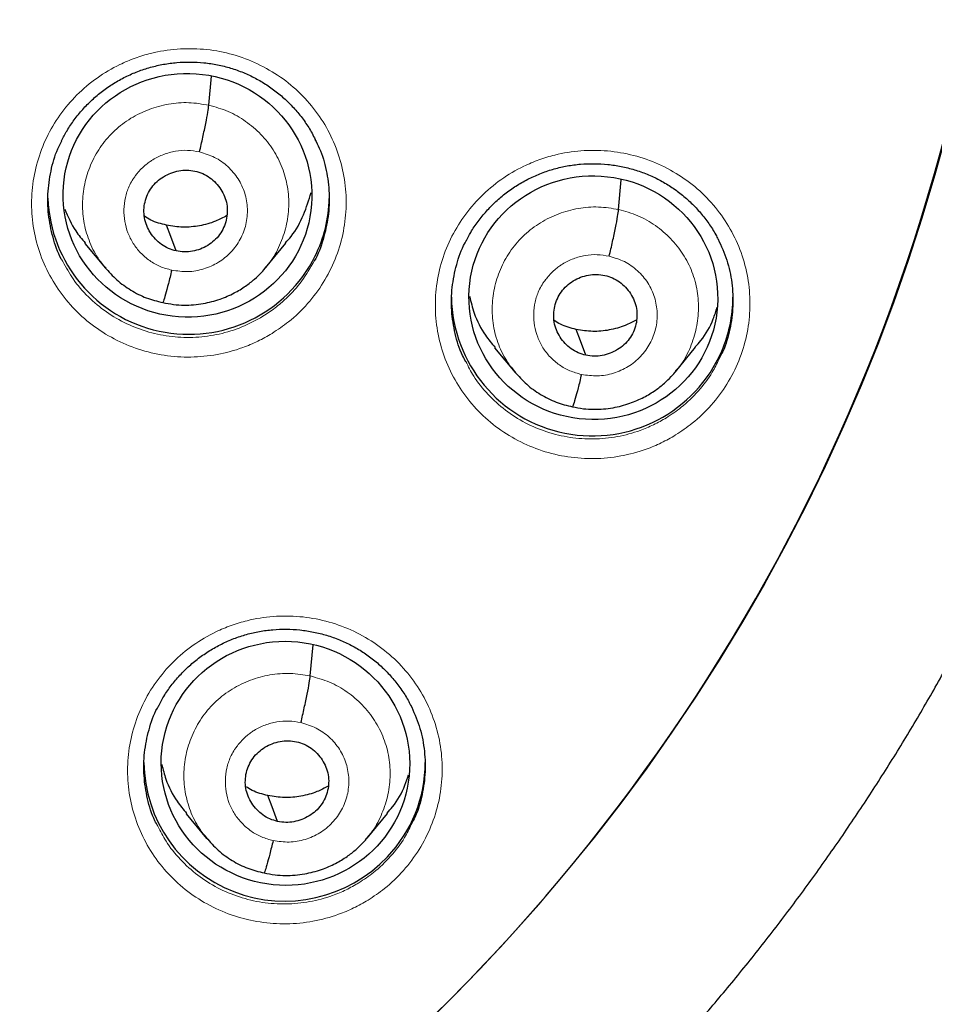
# Model space of a CAD drawing. Header units: millimetres. Extents: x 8 to 2427, y 12 to 2587.
# Tile 114 of 153: x 1106 to 1117, y 1827 to 1839. Entities that reach past the tile are written whole.
import ezdxf

# ---------------------------------------------------------------- set-up
doc = ezdxf.new("R2010")
doc.units = ezdxf.units.MM

msp = doc.modelspace()

# ---------------------------------------------------------------- linework, layer by layer
at = {"color": 7, "linetype": 'Continuous', "lineweight": 30}
for p, q in [((1108.706, 1837.877), (1108.737, 1838.23)), ((1113.656, 1836.618), (1113.688, 1836.978)), ((1107.208, 1836.208), (1107.455, 1835.911)), ((1109.391, 1835.914), (1109.637, 1836.212)), ((1109.395, 1835.927), (1109.387, 1835.918)), ((1112.158, 1834.948), (1112.405, 1834.651)), ((1114.342, 1834.656), (1114.587, 1834.955)), ((1114.345, 1834.669), (1114.338, 1834.66)), ((1109.931, 1830.985), (1109.964, 1831.361)), ((1108.431, 1829.322), (1108.679, 1829.024)), ((1110.617, 1829.027), (1110.863, 1829.326)), ((1110.621, 1829.039), (1110.613, 1829.031))]:
    msp.add_line(p, q, dxfattribs=at)
at = {"color": 7, "linetype": 'Continuous', "lineweight": 30, "flags": 128}
for points in [[(1108.311, 1836.117), (1108.245, 1836.292), (1108.194, 1836.429)], [(1113.262, 1834.858), (1113.196, 1835.032), (1113.144, 1835.169)], [(1109.536, 1829.228), (1109.471, 1829.403), (1109.419, 1829.541)]]:
    msp.add_lwpolyline(points, dxfattribs=at)
at = {"color": 7, "linetype": 'Continuous', "lineweight": 30}
for centre, radius, start, end in [((1095.246, 1843.375), 23.103, 180.848, 359.152), ((1108.464, 1836.815), 1.704, 182.0831, 333.5827), ((1108.516, 1836.785), 1.644, 333.6951, 358.8143), ((1113.34, 1835.588), 1.704, 180.9785, 336.4331), ((1113.395, 1835.56), 1.642, 336.5946, 359.9867), ((1109.622, 1829.969), 1.703, 180.97, 316.7497), ((1109.668, 1829.942), 1.652, 316.3447, 359.9258)]:
    msp.add_arc(centre, radius, start, end, dxfattribs=at)
at = {"color": 252, "linetype": 'Continuous', "lineweight": 0}
for centre, radius, start, end in [((1095.246, 1843.412), 23.128, 185.0273, 354.9311), ((1095.727, 1844.045), 45.011, 269.5887, 349.589)]:
    msp.add_arc(centre, radius, start, end, dxfattribs=at)
at = {"color": 7, "linetype": 'Continuous', "lineweight": 30}
for centre, major_axis, ratio in [((1108.447, 1836.79), (1.499, -0.109), 0.979049), ((1113.351, 1835.553), (1.5, -0.098), 0.9788), ((1109.631, 1829.93), (1.494, -0.152), 0.980973)]:
    msp.add_ellipse(centre, major_axis=major_axis, ratio=ratio, dxfattribs=at)
for points, knots in [([(1092.981, 1818.12), (1093.13, 1818.107), (1093.49, 1818.075), (1094.061, 1818.044), (1094.694, 1818.022), (1095.328, 1818.016), (1095.961, 1818.026), (1096.594, 1818.051), (1097.226, 1818.092), (1097.857, 1818.148), (1098.487, 1818.22), (1099.114, 1818.307), (1099.739, 1818.409), (1100.361, 1818.526), (1100.98, 1818.659), (1101.595, 1818.806), (1102.207, 1818.969), (1102.814, 1819.147), (1103.416, 1819.339), (1104.014, 1819.546), (1104.606, 1819.767), (1105.192, 1820.003), (1105.772, 1820.254), (1106.345, 1820.518), (1106.912, 1820.796), (1107.471, 1821.088), (1108.023, 1821.394), (1108.567, 1821.713), (1109.103, 1822.045), (1109.63, 1822.39), (1110.148, 1822.748), (1110.657, 1823.118), (1111.156, 1823.501), (1111.646, 1823.896), (1112.125, 1824.303), (1112.594, 1824.721), (1113.053, 1825.151), (1113.5, 1825.591), (1113.936, 1826.043), (1114.36, 1826.505), (1114.773, 1826.977), (1115.173, 1827.459), (1115.561, 1827.951), (1115.937, 1828.452), (1116.299, 1828.962), (1116.649, 1829.481), (1116.986, 1830.008), (1117.309, 1830.543), (1117.618, 1831.086), (1117.913, 1831.637), (1118.195, 1832.194), (1118.462, 1832.758), (1118.715, 1833.328), (1118.953, 1833.905), (1119.177, 1834.487), (1119.386, 1835.074), (1119.58, 1835.667), (1119.759, 1836.263), (1119.923, 1836.864), (1120.071, 1837.469), (1120.204, 1838.078), (1120.299, 1838.558), (1120.344, 1838.836), (1120.356, 1838.909)], [0, 0, 0, 0, 0.011837, 0.028492, 0.045147, 0.061803, 0.078458, 0.095113, 0.111769, 0.128424, 0.145079, 0.161734, 0.17839, 0.195044, 0.211699, 0.228354, 0.245008, 0.261663, 0.278317, 0.294971, 0.311624, 0.328277, 0.34493, 0.361583, 0.378235, 0.394887, 0.411539, 0.42819, 0.444841, 0.461491, 0.478141, 0.49479, 0.511439, 0.528088, 0.544736, 0.561384, 0.578031, 0.594677, 0.611324, 0.627969, 0.644614, 0.661259, 0.677903, 0.694546, 0.71119, 0.727832, 0.744474, 0.761116, 0.777757, 0.794397, 0.811038, 0.827677, 0.844317, 0.860955, 0.877594, 0.894232, 0.91087, 0.927507, 0.944144, 0.960781, 0.977417, 0.994053, 1, 1, 1, 1]), ([(1106.927, 1837.448), (1106.948, 1837.489), (1106.993, 1837.577), (1107.078, 1837.703), (1107.179, 1837.828), (1107.294, 1837.944), (1107.419, 1838.049), (1107.553, 1838.142), (1107.696, 1838.222), (1107.846, 1838.288), (1108, 1838.338), (1108.158, 1838.374), (1108.319, 1838.395), (1108.483, 1838.401), (1108.647, 1838.392), (1108.81, 1838.368), (1108.969, 1838.328), (1109.123, 1838.274), (1109.269, 1838.206), (1109.407, 1838.124), (1109.537, 1838.03), (1109.659, 1837.923), (1109.77, 1837.805), (1109.869, 1837.676), (1109.943, 1837.562), (1109.978, 1837.488), (1109.99, 1837.463)], [0, 0, 0, 0, 0.036461, 0.078702, 0.121337, 0.164266, 0.207374, 0.250501, 0.293482, 0.336209, 0.378563, 0.420716, 0.463247, 0.506107, 0.549174, 0.592304, 0.635323, 0.678133, 0.720604, 0.762679, 0.805079, 0.847928, 0.89108, 0.934354, 0.977493, 1, 1, 1, 1]), ([(1108.593, 1837.313), (1108.606, 1837.373), (1108.634, 1837.492), (1108.669, 1837.662), (1108.696, 1837.803), (1108.702, 1837.852), (1108.706, 1837.877)], [0, 0, 0, 0, 0.249729, 0.500005, 0.749951, 1, 1, 1, 1]), ([(1106.94, 1835.992), (1106.934, 1836.002), (1106.88, 1836.092), (1106.818, 1836.283), (1106.76, 1836.558), (1106.756, 1836.84), (1106.8, 1837.118), (1106.861, 1837.324), (1106.919, 1837.428), (1106.931, 1837.449)], [0, 0, 0, 0, 0.022052, 0.207905, 0.393757, 0.579553, 0.765348, 0.951091, 1, 1, 1, 1]), ([(1109.986, 1837.465), (1110.005, 1837.43), (1110.068, 1837.312), (1110.13, 1837.092), (1110.167, 1836.813), (1110.155, 1836.53), (1110.09, 1836.257), (1110.029, 1836.076), (1109.979, 1835.996), (1109.978, 1835.996)], [0, 0, 0, 0, 0.077872, 0.262268, 0.446611, 0.630954, 0.815241, 0.999529, 1, 1, 1, 1]), ([(1108.311, 1836.117), (1108.279, 1836.126), (1108.216, 1836.144), (1108.131, 1836.195), (1108.057, 1836.259), (1107.996, 1836.336), (1107.952, 1836.423), (1107.925, 1836.516), (1107.918, 1836.613), (1107.931, 1836.709), (1107.962, 1836.801), (1108.012, 1836.886), (1108.078, 1836.958), (1108.157, 1837.017), (1108.246, 1837.061), (1108.341, 1837.088), (1108.441, 1837.098), (1108.506, 1837.087), (1108.538, 1837.082)], [0, 0, 0, 0, 0.062617, 0.125101, 0.187763, 0.250498, 0.313063, 0.375351, 0.437609, 0.500002, 0.562395, 0.624651, 0.686938, 0.749502, 0.812238, 0.8749, 0.937383, 1, 1, 1, 1]), ([(1108.538, 1837.082), (1108.57, 1837.073), (1108.633, 1837.055), (1108.719, 1837.004), (1108.793, 1836.94), (1108.853, 1836.863), (1108.898, 1836.776), (1108.925, 1836.683), (1108.931, 1836.586), (1108.918, 1836.49), (1108.887, 1836.398), (1108.838, 1836.313), (1108.772, 1836.241), (1108.693, 1836.182), (1108.604, 1836.138), (1108.508, 1836.111), (1108.409, 1836.101), (1108.344, 1836.112), (1108.311, 1836.117)], [0, 0, 0, 0, 0.062617, 0.125101, 0.187763, 0.250498, 0.313063, 0.375351, 0.437609, 0.500002, 0.562395, 0.624651, 0.686938, 0.749502, 0.812238, 0.8749, 0.937383, 1, 1, 1, 1]), ([(1111.818, 1836.244), (1111.834, 1836.277), (1111.875, 1836.357), (1111.956, 1836.475), (1112.058, 1836.6), (1112.172, 1836.716), (1112.297, 1836.821), (1112.432, 1836.914), (1112.575, 1836.994), (1112.724, 1837.06), (1112.878, 1837.111), (1113.036, 1837.147), (1113.197, 1837.168), (1113.361, 1837.174), (1113.526, 1837.165), (1113.688, 1837.141), (1113.847, 1837.101), (1114.001, 1837.047), (1114.147, 1836.979), (1114.286, 1836.898), (1114.415, 1836.804), (1114.537, 1836.697), (1114.648, 1836.579), (1114.746, 1836.451), (1114.817, 1836.343), (1114.849, 1836.275), (1114.859, 1836.257)], [0, 0, 0, 0, 0.029722, 0.072496, 0.11567, 0.159144, 0.202799, 0.246476, 0.290006, 0.333281, 0.376179, 0.418876, 0.461958, 0.505373, 0.549001, 0.592695, 0.636279, 0.679653, 0.722687, 0.76532, 0.808281, 0.851696, 0.895417, 0.939261, 0.982968, 1, 1, 1, 1]), ([(1109.632, 1836.216), (1109.654, 1836.241), (1109.746, 1836.341), (1109.857, 1836.546), (1109.913, 1836.732), (1109.941, 1836.823)], [0, 0, 0, 0, 0.14656, 0.586198, 1, 1, 1, 1]), ([(1106.964, 1836.622), (1107.003, 1836.532), (1107.067, 1836.383), (1107.172, 1836.26), (1107.213, 1836.212)], [0, 0, 0, 0, 0.61108, 1, 1, 1, 1]), ([(1113.543, 1836.054), (1113.557, 1836.113), (1113.584, 1836.232), (1113.62, 1836.402), (1113.647, 1836.544), (1113.653, 1836.593), (1113.656, 1836.618)], [0, 0, 0, 0, 0.249584, 0.499943, 0.749994, 1, 1, 1, 1]), ([(1108.194, 1836.429), (1108.129, 1836.445), (1108.034, 1836.469), (1107.952, 1836.52), (1107.927, 1836.536)], [0, 0, 0, 0, 0.690992, 1, 1, 1, 1]), ([(1108.922, 1836.544), (1108.878, 1836.52), (1108.774, 1836.464), (1108.594, 1836.417), (1108.392, 1836.396), (1108.26, 1836.418), (1108.194, 1836.429)], [0, 0, 0, 0, 0.202172, 0.468433, 0.733933, 1, 1, 1, 1]), ([(1111.81, 1834.783), (1111.797, 1834.806), (1111.738, 1834.911), (1111.676, 1835.119), (1111.632, 1835.396), (1111.638, 1835.678), (1111.695, 1835.953), (1111.758, 1836.145), (1111.813, 1836.236), (1111.819, 1836.246)], [0, 0, 0, 0, 0.052886, 0.237634, 0.422331, 0.607028, 0.791729, 0.976431, 1, 1, 1, 1]), ([(1114.859, 1836.261), (1114.897, 1836.177), (1114.973, 1836.007), (1115.031, 1835.733), (1115.044, 1835.452), (1115.006, 1835.173), (1114.946, 1834.956), (1114.885, 1834.842), (1114.868, 1834.811)], [0, 0, 0, 0, 0.18316, 0.369866, 0.556537, 0.743208, 0.929903, 1, 1, 1, 1]), ([(1107.45, 1835.919), (1107.497, 1835.867), (1107.59, 1835.763), (1107.761, 1835.64), (1107.947, 1835.544), (1108.082, 1835.511), (1108.149, 1835.495)], [0, 0, 0, 0, 0.251186, 0.501606, 0.751015, 1, 1, 1, 1]), ([(1108.149, 1835.495), (1108.193, 1835.487), (1108.277, 1835.469), (1108.441, 1835.46), (1108.631, 1835.475), (1108.835, 1835.529), (1109.006, 1835.603), (1109.145, 1835.687), (1109.254, 1835.772), (1109.337, 1835.851), (1109.381, 1835.903), (1109.4, 1835.925)], [0, 0, 0, 0, 0.0952565, 0.1858246, 0.3535873, 0.5042221, 0.6376753, 0.7538857, 0.8529229, 0.9349, 1, 1, 1, 1]), ([(1108.257, 1835.886), (1108.25, 1835.857), (1108.236, 1835.8), (1108.21, 1835.695), (1108.181, 1835.587), (1108.159, 1835.516), (1108.152, 1835.501), (1108.15, 1835.497)], [0, 0, 0, 0, 0.1465394, 0.292515, 0.5844783, 0.8764825, 1, 1, 1, 1]), ([(1113.262, 1834.858), (1113.23, 1834.866), (1113.166, 1834.884), (1113.081, 1834.935), (1113.007, 1834.999), (1112.947, 1835.076), (1112.902, 1835.163), (1112.875, 1835.256), (1112.869, 1835.353), (1112.882, 1835.449), (1112.913, 1835.541), (1112.962, 1835.626), (1113.028, 1835.699), (1113.107, 1835.758), (1113.196, 1835.802), (1113.292, 1835.829), (1113.391, 1835.839), (1113.456, 1835.828), (1113.489, 1835.823)], [0, 0, 0, 0, 0.062618, 0.125103, 0.187766, 0.250502, 0.313065, 0.375353, 0.43761, 0.500003, 0.562395, 0.62465, 0.686936, 0.749499, 0.812235, 0.874898, 0.937383, 1, 1, 1, 1]), ([(1113.489, 1835.823), (1113.521, 1835.814), (1113.584, 1835.796), (1113.697, 1835.729), (1113.811, 1835.609), (1113.885, 1835.426), (1113.878, 1835.229), (1113.797, 1835.049), (1113.648, 1834.915), (1113.491, 1834.855), (1113.359, 1834.842), (1113.294, 1834.852), (1113.262, 1834.858)], [0, 0, 0, 0, 0.062837, 0.125541, 0.250834, 0.375529, 0.500003, 0.624475, 0.749167, 0.87446, 0.937164, 1, 1, 1, 1]), ([(1111.856, 1835.57), (1111.872, 1835.502), (1111.912, 1835.336), (1112.018, 1835.125), (1112.123, 1835), (1112.164, 1834.952)], [0, 0, 0, 0, 0.301346, 0.732614, 1, 1, 1, 1]), ([(1114.582, 1834.959), (1114.605, 1834.984), (1114.696, 1835.083), (1114.788, 1835.248), (1114.833, 1835.391), (1114.848, 1835.439)], [0, 0, 0, 0, 0.1814443, 0.7273493, 1, 1, 1, 1]), ([(1113.144, 1835.169), (1113.079, 1835.186), (1112.984, 1835.21), (1112.903, 1835.261), (1112.877, 1835.276)], [0, 0, 0, 0, 0.690896, 1, 1, 1, 1]), ([(1113.867, 1835.282), (1113.824, 1835.259), (1113.722, 1835.205), (1113.544, 1835.158), (1113.343, 1835.137), (1113.211, 1835.159), (1113.144, 1835.169)], [0, 0, 0, 0, 0.195649, 0.464088, 0.731761, 1, 1, 1, 1]), ([(1112.4, 1834.659), (1112.447, 1834.607), (1112.54, 1834.503), (1112.711, 1834.38), (1112.898, 1834.285), (1113.032, 1834.252), (1113.1, 1834.235)], [0, 0, 0, 0, 0.251202, 0.501625, 0.751027, 1, 1, 1, 1]), ([(1113.1, 1834.236), (1113.143, 1834.227), (1113.228, 1834.21), (1113.392, 1834.201), (1113.582, 1834.217), (1113.786, 1834.271), (1113.957, 1834.345), (1114.096, 1834.429), (1114.204, 1834.514), (1114.288, 1834.593), (1114.332, 1834.644), (1114.351, 1834.667)], [0, 0, 0, 0, 0.09523, 0.185778, 0.353514, 0.504137, 0.637589, 0.753809, 0.852865, 0.934867, 1, 1, 1, 1]), ([(1113.207, 1834.626), (1113.2, 1834.598), (1113.187, 1834.54), (1113.16, 1834.436), (1113.131, 1834.327), (1113.109, 1834.257), (1113.102, 1834.242), (1113.1, 1834.237)], [0, 0, 0, 0, 0.146656, 0.292659, 0.584499, 0.876362, 1, 1, 1, 1]), ([(1108.1, 1830.624), (1108.116, 1830.657), (1108.157, 1830.737), (1108.238, 1830.855), (1108.34, 1830.98), (1108.454, 1831.096), (1108.579, 1831.2), (1108.714, 1831.293), (1108.857, 1831.373), (1109.006, 1831.438), (1109.16, 1831.489), (1109.318, 1831.525), (1109.479, 1831.546), (1109.643, 1831.552), (1109.807, 1831.543), (1109.97, 1831.518), (1110.129, 1831.479), (1110.283, 1831.425), (1110.429, 1831.357), (1110.567, 1831.276), (1110.697, 1831.182), (1110.818, 1831.075), (1110.93, 1830.957), (1111.028, 1830.829), (1111.099, 1830.721), (1111.132, 1830.653), (1111.141, 1830.634)], [0, 0, 0, 0, 0.029849, 0.072615, 0.115781, 0.159245, 0.202886, 0.246546, 0.290055, 0.333304, 0.376174, 0.418839, 0.461888, 0.50527, 0.548866, 0.592529, 0.636083, 0.679428, 0.722435, 0.765042, 0.807977, 0.851369, 0.89507, 0.938898, 0.982597, 1, 1, 1, 1]), ([(1087.726, 1797.949), (1087.976, 1797.909), (1088.51, 1797.824), (1089.33, 1797.713), (1090.184, 1797.611), (1091.04, 1797.525), (1091.897, 1797.454), (1092.756, 1797.399), (1093.615, 1797.359), (1094.475, 1797.335), (1095.335, 1797.326), (1096.195, 1797.332), (1097.055, 1797.354), (1097.915, 1797.391), (1098.774, 1797.444), (1099.631, 1797.513), (1100.487, 1797.596), (1101.342, 1797.695), (1102.194, 1797.81), (1103.044, 1797.939), (1103.892, 1798.084), (1104.736, 1798.244), (1105.578, 1798.42), (1106.416, 1798.61), (1107.251, 1798.816), (1108.081, 1799.036), (1108.907, 1799.271), (1109.729, 1799.521), (1110.546, 1799.786), (1111.358, 1800.066), (1112.164, 1800.36), (1112.965, 1800.668), (1113.76, 1800.991), (1114.549, 1801.328), (1115.332, 1801.679), (1116.107, 1802.044), (1116.876, 1802.423), (1117.638, 1802.816), (1118.392, 1803.223), (1119.138, 1803.643), (1119.877, 1804.076), (1120.607, 1804.522), (1121.329, 1804.982), (1122.042, 1805.454), (1122.746, 1805.939), (1123.442, 1806.437), (1124.127, 1806.947), (1124.803, 1807.47), (1125.469, 1808.004), (1126.126, 1808.55), (1126.771, 1809.108), (1127.407, 1809.678), (1128.031, 1810.259), (1128.645, 1810.851), (1129.247, 1811.454), (1129.839, 1812.067), (1130.418, 1812.691), (1130.986, 1813.326), (1131.542, 1813.97), (1132.086, 1814.625), (1132.617, 1815.289), (1133.137, 1815.962), (1133.643, 1816.645), (1134.137, 1817.337), (1134.617, 1818.038), (1135.085, 1818.747), (1135.539, 1819.464), (1135.98, 1820.189), (1136.407, 1820.922), (1136.82, 1821.663), (1137.22, 1822.411), (1137.605, 1823.166), (1137.977, 1823.928), (1138.334, 1824.696), (1138.677, 1825.471), (1139.005, 1826.252), (1139.318, 1827.038), (1139.617, 1827.83), (1139.901, 1828.628), (1140.171, 1829.43), (1140.424, 1830.237), (1140.606, 1830.844), (1140.698, 1831.183), (1140.716, 1831.25)], [0, 0, 0, 0, 0.011054, 0.023535, 0.036015, 0.048496, 0.060976, 0.073457, 0.085937, 0.098418, 0.110898, 0.123379, 0.135859, 0.14834, 0.160821, 0.173301, 0.185782, 0.198262, 0.210743, 0.223223, 0.235704, 0.248184, 0.260665, 0.273145, 0.285626, 0.298106, 0.310586, 0.323067, 0.335547, 0.348027, 0.360508, 0.372988, 0.385468, 0.397948, 0.410428, 0.422908, 0.435388, 0.447868, 0.460348, 0.472828, 0.485308, 0.497787, 0.510267, 0.522747, 0.535226, 0.547706, 0.560185, 0.572665, 0.585144, 0.597623, 0.610103, 0.622582, 0.635061, 0.64754, 0.660019, 0.672498, 0.684976, 0.697455, 0.709934, 0.722413, 0.734891, 0.74737, 0.759848, 0.772326, 0.784805, 0.797283, 0.809761, 0.822239, 0.834717, 0.847195, 0.859673, 0.872151, 0.884629, 0.897106, 0.909584, 0.922062, 0.934539, 0.947017, 0.959494, 0.971972, 0.984449, 0.996926, 1, 1, 1, 1]), ([(1109.818, 1830.422), (1109.832, 1830.481), (1109.859, 1830.6), (1109.895, 1830.77), (1109.921, 1830.911), (1109.928, 1830.96), (1109.931, 1830.985)], [0, 0, 0, 0, 0.250067, 0.500161, 0.749825, 1, 1, 1, 1]), ([(1108.091, 1829.17), (1108.078, 1829.192), (1108.02, 1829.296), (1107.959, 1829.502), (1107.915, 1829.779), (1107.92, 1830.061), (1107.978, 1830.335), (1108.04, 1830.527), (1108.095, 1830.617), (1108.101, 1830.627)], [0, 0, 0, 0, 0.050946, 0.236413, 0.421638, 0.606863, 0.792047, 0.977231, 1, 1, 1, 1]), ([(1111.142, 1830.638), (1111.18, 1830.554), (1111.256, 1830.385), (1111.313, 1830.111), (1111.326, 1829.83), (1111.288, 1829.552), (1111.228, 1829.336), (1111.167, 1829.223), (1111.151, 1829.192)], [0, 0, 0, 0, 0.183364, 0.370237, 0.557032, 0.743826, 0.930583, 1, 1, 1, 1]), ([(1109.536, 1829.228), (1109.505, 1829.237), (1109.441, 1829.254), (1109.356, 1829.305), (1109.282, 1829.37), (1109.222, 1829.447), (1109.177, 1829.533), (1109.15, 1829.626), (1109.143, 1829.723), (1109.156, 1829.819), (1109.188, 1829.911), (1109.237, 1829.995), (1109.303, 1830.068), (1109.382, 1830.127), (1109.471, 1830.17), (1109.566, 1830.197), (1109.666, 1830.207), (1109.731, 1830.196), (1109.764, 1830.191)], [0, 0, 0, 0, 0.062618, 0.1251014, 0.187763, 0.2504981, 0.3130633, 0.3753534, 0.4376132, 0.5000076, 0.5623996, 0.624654, 0.6869396, 0.7495032, 0.8122385, 0.8749008, 0.9373839, 1, 1, 1, 1]), ([(1109.764, 1830.191), (1109.795, 1830.182), (1109.859, 1830.164), (1109.944, 1830.114), (1110.018, 1830.049), (1110.078, 1829.972), (1110.123, 1829.886), (1110.15, 1829.793), (1110.156, 1829.696), (1110.144, 1829.6), (1110.112, 1829.508), (1110.063, 1829.424), (1109.997, 1829.351), (1109.918, 1829.292), (1109.829, 1829.248), (1109.733, 1829.222), (1109.634, 1829.212), (1109.569, 1829.222), (1109.536, 1829.228)], [0, 0, 0, 0, 0.062618, 0.125101, 0.187763, 0.250498, 0.313063, 0.375353, 0.437613, 0.500007, 0.562399, 0.624654, 0.68694, 0.749503, 0.812238, 0.874901, 0.937384, 1, 1, 1, 1]), ([(1108.138, 1829.915), (1108.152, 1829.856), (1108.19, 1829.7), (1108.293, 1829.498), (1108.397, 1829.373), (1108.437, 1829.326)], [0, 0, 0, 0, 0.273627, 0.723899, 1, 1, 1, 1]), ([(1110.858, 1829.33), (1110.881, 1829.354), (1110.971, 1829.453), (1111.061, 1829.612), (1111.105, 1829.75), (1111.118, 1829.793)], [0, 0, 0, 0, 0.184195, 0.747992, 1, 1, 1, 1]), ([(1109.419, 1829.541), (1109.354, 1829.557), (1109.259, 1829.581), (1109.177, 1829.632), (1109.152, 1829.648)], [0, 0, 0, 0, 0.690688, 1, 1, 1, 1]), ([(1110.148, 1829.655), (1110.103, 1829.631), (1109.999, 1829.576), (1109.819, 1829.529), (1109.618, 1829.508), (1109.485, 1829.53), (1109.419, 1829.541)], [0, 0, 0, 0, 0.202371, 0.468567, 0.734, 1, 1, 1, 1]), ([(1108.674, 1829.032), (1108.721, 1828.979), (1108.814, 1828.875), (1108.985, 1828.752), (1109.172, 1828.656), (1109.307, 1828.623), (1109.374, 1828.607)], [0, 0, 0, 0, 0.251124, 0.501521, 0.750947, 1, 1, 1, 1]), ([(1109.375, 1828.607), (1109.418, 1828.599), (1109.502, 1828.582), (1109.666, 1828.572), (1109.857, 1828.588), (1110.061, 1828.641), (1110.232, 1828.715), (1110.371, 1828.799), (1110.48, 1828.884), (1110.563, 1828.963), (1110.607, 1829.015), (1110.627, 1829.038)], [0, 0, 0, 0, 0.095188, 0.185701, 0.353385, 0.50398, 0.637425, 0.753658, 0.852745, 0.934799, 1, 1, 1, 1]), ([(1109.482, 1828.997), (1109.475, 1828.968), (1109.461, 1828.911), (1109.435, 1828.807), (1109.406, 1828.699), (1109.384, 1828.628), (1109.377, 1828.613), (1109.375, 1828.609)], [0, 0, 0, 0, 0.1462418, 0.2921206, 0.5842744, 0.8765572, 1, 1, 1, 1])]:
    msp.add_open_spline(points, degree=3, knots=knots, dxfattribs=at)
at = {"color": 252, "linetype": 'Continuous', "lineweight": 0}
for points, knots in [([(1109.469, 1835.122), (1109.537, 1835.167), (1109.694, 1835.271), (1109.905, 1835.477), (1110.096, 1835.731), (1110.238, 1836.014), (1110.332, 1836.316), (1110.372, 1836.629), (1110.358, 1836.944), (1110.29, 1837.252), (1110.171, 1837.544), (1110.003, 1837.812), (1109.791, 1838.049), (1109.542, 1838.247), (1109.262, 1838.401), (1108.959, 1838.507), (1108.643, 1838.562), (1108.321, 1838.563), (1108.043, 1838.518), (1107.813, 1838.449), (1107.591, 1838.356), (1107.35, 1838.213), (1107.105, 1838.007), (1106.899, 1837.764), (1106.738, 1837.491), (1106.626, 1837.195), (1106.565, 1836.886), (1106.559, 1836.57), (1106.606, 1836.259), (1106.707, 1835.96), (1106.857, 1835.682), (1107.053, 1835.433), (1107.289, 1835.219), (1107.558, 1835.048), (1107.853, 1834.923), (1108.166, 1834.849), (1108.487, 1834.827), (1108.807, 1834.859), (1109.078, 1834.932), (1109.298, 1835.024), (1109.412, 1835.089), (1109.469, 1835.122)], [0, 0, 0, 0, 0.0206, 0.047441, 0.074283, 0.10112, 0.127957, 0.154792, 0.181627, 0.208465, 0.235303, 0.262148, 0.288992, 0.315843, 0.342694, 0.369549, 0.396403, 0.423258, 0.450113, 0.466893, 0.483672, 0.510511, 0.537349, 0.564188, 0.591027, 0.617862, 0.644698, 0.671534, 0.698369, 0.725209, 0.752049, 0.778896, 0.805742, 0.832594, 0.859447, 0.886302, 0.913158, 0.940012, 0.966865, 0.983433, 1, 1, 1, 1]), ([(1107.464, 1835.908), (1107.43, 1835.948), (1107.344, 1836.05), (1107.251, 1836.244), (1107.186, 1836.476), (1107.172, 1836.717), (1107.204, 1836.956), (1107.282, 1837.185), (1107.402, 1837.395), (1107.564, 1837.578), (1107.759, 1837.726), (1107.98, 1837.833), (1108.217, 1837.897), (1108.464, 1837.918), (1108.625, 1837.891), (1108.706, 1837.877)], [0, 0, 0, 0, 0.0519807, 0.1309989, 0.2099496, 0.2888591, 0.3678733, 0.446887, 0.5257955, 0.6047459, 0.6837641, 0.7627919, 0.8418486, 0.920872, 1, 1, 1, 1]), ([(1108.706, 1837.877), (1108.784, 1837.855), (1108.942, 1837.812), (1109.154, 1837.688), (1109.339, 1837.531), (1109.49, 1837.341), (1109.599, 1837.125), (1109.663, 1836.893), (1109.678, 1836.652), (1109.646, 1836.413), (1109.566, 1836.185), (1109.48, 1836.02), (1109.41, 1835.944), (1109.395, 1835.927)], [0, 0, 0, 0, 0.097389, 0.194649, 0.291951, 0.389216, 0.48647, 0.583641, 0.680762, 0.778011, 0.875259, 0.972378, 1, 1, 1, 1]), ([(1108.257, 1835.886), (1108.209, 1835.899), (1108.115, 1835.924), (1107.988, 1835.998), (1107.878, 1836.092), (1107.788, 1836.206), (1107.723, 1836.335), (1107.686, 1836.474), (1107.675, 1836.618), (1107.692, 1836.762), (1107.731, 1836.88), (1107.77, 1836.953), (1107.792, 1836.988), (1107.804, 1837.005), (1107.813, 1837.017), (1107.819, 1837.026), (1107.827, 1837.037), (1107.85, 1837.066), (1107.89, 1837.111), (1107.942, 1837.158), (1107.99, 1837.194), (1108.058, 1837.238), (1108.158, 1837.287), (1108.3, 1837.326), (1108.448, 1837.339), (1108.544, 1837.322), (1108.593, 1837.313)], [0, 0, 0, 0, 0.062595, 0.124977, 0.187336, 0.24963, 0.311864, 0.374269, 0.436884, 0.499537, 0.562182, 0.597225, 0.606402, 0.615575, 0.624744, 0.62538, 0.629907, 0.642056, 0.673378, 0.707882, 0.732578, 0.749884, 0.812382, 0.874899, 0.937372, 1, 1, 1, 1]), ([(1108.593, 1837.313), (1108.655, 1837.294), (1108.78, 1837.257), (1108.94, 1837.142), (1109.065, 1836.994), (1109.147, 1836.819), (1109.18, 1836.628), (1109.161, 1836.436), (1109.092, 1836.255), (1108.977, 1836.097), (1108.825, 1835.973), (1108.646, 1835.893), (1108.451, 1835.858), (1108.321, 1835.876), (1108.257, 1835.886)], [0, 0, 0, 0, 0.083334, 0.166665, 0.249998, 0.333328, 0.416663, 0.5, 0.583334, 0.666673, 0.750003, 0.833335, 0.916666, 1, 1, 1, 1]), ([(1114.344, 1833.895), (1114.413, 1833.941), (1114.57, 1834.045), (1114.782, 1834.251), (1114.973, 1834.506), (1115.116, 1834.789), (1115.21, 1835.09), (1115.25, 1835.403), (1115.237, 1835.718), (1115.169, 1836.025), (1115.05, 1836.317), (1114.882, 1836.585), (1114.671, 1836.822), (1114.422, 1837.019), (1114.143, 1837.174), (1113.84, 1837.279), (1113.523, 1837.334), (1113.201, 1837.335), (1112.923, 1837.291), (1112.693, 1837.221), (1112.471, 1837.128), (1112.23, 1836.985), (1111.985, 1836.779), (1111.779, 1836.536), (1111.617, 1836.263), (1111.504, 1835.967), (1111.443, 1835.658), (1111.437, 1835.343), (1111.484, 1835.032), (1111.584, 1834.733), (1111.734, 1834.455), (1111.93, 1834.206), (1112.165, 1833.992), (1112.435, 1833.822), (1112.729, 1833.697), (1113.042, 1833.623), (1113.363, 1833.601), (1113.683, 1833.633), (1113.954, 1833.706), (1114.174, 1833.797), (1114.288, 1833.862), (1114.344, 1833.895)], [0, 0, 0, 0, 0.020761, 0.047602, 0.074443, 0.101274, 0.128105, 0.154932, 0.181759, 0.20859, 0.235421, 0.262263, 0.289105, 0.315958, 0.342812, 0.369674, 0.396536, 0.423399, 0.450262, 0.467053, 0.483845, 0.510679, 0.537514, 0.564349, 0.591183, 0.618012, 0.644841, 0.671669, 0.698496, 0.72533, 0.752164, 0.77901, 0.805855, 0.832712, 0.859569, 0.886432, 0.913295, 0.940157, 0.967018, 0.983509, 1, 1, 1, 1]), ([(1112.415, 1834.648), (1112.381, 1834.688), (1112.294, 1834.79), (1112.201, 1834.983), (1112.136, 1835.215), (1112.122, 1835.456), (1112.155, 1835.695), (1112.232, 1835.924), (1112.353, 1836.134), (1112.515, 1836.317), (1112.709, 1836.465), (1112.93, 1836.573), (1113.168, 1836.637), (1113.414, 1836.658), (1113.575, 1836.631), (1113.656, 1836.618)], [0, 0, 0, 0, 0.051786, 0.13082, 0.209787, 0.288713, 0.367744, 0.446774, 0.525698, 0.604665, 0.683699, 0.762743, 0.841816, 0.920856, 1, 1, 1, 1]), ([(1113.656, 1836.618), (1113.735, 1836.596), (1113.892, 1836.553), (1114.105, 1836.43), (1114.29, 1836.273), (1114.441, 1836.083), (1114.55, 1835.867), (1114.614, 1835.635), (1114.628, 1835.394), (1114.596, 1835.155), (1114.517, 1834.928), (1114.431, 1834.762), (1114.361, 1834.685), (1114.345, 1834.669)], [0, 0, 0, 0, 0.0973834, 0.1946382, 0.291934, 0.3891943, 0.486443, 0.5836084, 0.6807232, 0.777967, 0.87521, 0.9723234, 1, 1, 1, 1]), ([(1113.207, 1834.626), (1113.16, 1834.639), (1113.066, 1834.665), (1112.939, 1834.738), (1112.828, 1834.832), (1112.738, 1834.946), (1112.674, 1835.075), (1112.636, 1835.214), (1112.626, 1835.358), (1112.643, 1835.502), (1112.681, 1835.62), (1112.72, 1835.693), (1112.742, 1835.727), (1112.754, 1835.745), (1112.763, 1835.757), (1112.77, 1835.766), (1112.778, 1835.776), (1112.801, 1835.806), (1112.841, 1835.851), (1112.893, 1835.898), (1112.941, 1835.934), (1113.009, 1835.978), (1113.109, 1836.028), (1113.251, 1836.066), (1113.399, 1836.079), (1113.495, 1836.062), (1113.543, 1836.054)], [0, 0, 0, 0, 0.062594, 0.124976, 0.187336, 0.249629, 0.311863, 0.374268, 0.436884, 0.499536, 0.562181, 0.597225, 0.606401, 0.615575, 0.624744, 0.62538, 0.629906, 0.642055, 0.673378, 0.70789, 0.732588, 0.749884, 0.812382, 0.874899, 0.937373, 1, 1, 1, 1]), ([(1113.543, 1836.054), (1113.606, 1836.035), (1113.73, 1835.998), (1113.89, 1835.884), (1114.016, 1835.736), (1114.098, 1835.56), (1114.13, 1835.37), (1114.112, 1835.177), (1114.042, 1834.996), (1113.928, 1834.838), (1113.776, 1834.714), (1113.596, 1834.634), (1113.401, 1834.599), (1113.272, 1834.617), (1113.207, 1834.626)], [0, 0, 0, 0, 0.083334, 0.166666, 0.249998, 0.333328, 0.416663, 0.5, 0.583334, 0.666673, 0.750003, 0.833335, 0.916665, 1, 1, 1, 1]), ([(1109.359, 1835.329), (1109.275, 1835.283), (1109.108, 1835.191), (1108.832, 1835.107), (1108.548, 1835.068), (1108.26, 1835.076), (1107.978, 1835.131), (1107.71, 1835.232), (1107.463, 1835.376), (1107.244, 1835.558), (1107.065, 1835.765), (1106.98, 1835.92), (1106.94, 1835.992)], [0, 0, 0, 0, 0.10118, 0.20236, 0.303539, 0.404718, 0.50592, 0.607121, 0.708343, 0.809564, 0.910786, 1, 1, 1, 1]), ([(1109.978, 1835.996), (1109.931, 1835.915), (1109.837, 1835.751), (1109.669, 1835.566), (1109.508, 1835.427), (1109.409, 1835.361), (1109.359, 1835.329)], [0, 0, 0, 0, 0.3073217, 0.6154319, 0.8077159, 1, 1, 1, 1]), ([(1114.233, 1834.103), (1114.182, 1834.074), (1114.081, 1834.015), (1113.884, 1833.934), (1113.642, 1833.868), (1113.355, 1833.839), (1113.068, 1833.859), (1112.788, 1833.925), (1112.525, 1834.036), (1112.283, 1834.189), (1112.074, 1834.38), (1111.912, 1834.579), (1111.84, 1834.723), (1111.81, 1834.783)], [0, 0, 0, 0, 0.061764, 0.123528, 0.224134, 0.324741, 0.425345, 0.52595, 0.62657, 0.72719, 0.827728, 0.928266, 1, 1, 1, 1]), ([(1114.868, 1834.811), (1114.843, 1834.757), (1114.778, 1834.619), (1114.623, 1834.422), (1114.435, 1834.237), (1114.294, 1834.143), (1114.233, 1834.103)], [0, 0, 0, 0, 0.183735, 0.478044, 0.772353, 1, 1, 1, 1]), ([(1110.629, 1828.277), (1110.696, 1828.322), (1110.852, 1828.426), (1111.063, 1828.631), (1111.254, 1828.885), (1111.397, 1829.167), (1111.492, 1829.468), (1111.532, 1829.78), (1111.519, 1830.094), (1111.451, 1830.401), (1111.332, 1830.693), (1111.164, 1830.96), (1110.953, 1831.197), (1110.703, 1831.395), (1110.424, 1831.549), (1110.121, 1831.655), (1109.804, 1831.71), (1109.483, 1831.711), (1109.204, 1831.667), (1108.974, 1831.598), (1108.753, 1831.505), (1108.511, 1831.363), (1108.266, 1831.158), (1108.061, 1830.915), (1107.898, 1830.643), (1107.786, 1830.348), (1107.725, 1830.039), (1107.719, 1829.725), (1107.765, 1829.414), (1107.866, 1829.116), (1108.015, 1828.838), (1108.211, 1828.589), (1108.447, 1828.375), (1108.716, 1828.205), (1109.011, 1828.079), (1109.324, 1828.006), (1109.644, 1827.983), (1109.965, 1828.015), (1110.236, 1828.088), (1110.457, 1828.179), (1110.571, 1828.245), (1110.629, 1828.277)], [0, 0, 0, 0, 0.020473, 0.047304, 0.074134, 0.100961, 0.127788, 0.15462, 0.181452, 0.208294, 0.235136, 0.26199, 0.288844, 0.315706, 0.342568, 0.369431, 0.396293, 0.423149, 0.450005, 0.466782, 0.483558, 0.510386, 0.537214, 0.564042, 0.590871, 0.617698, 0.644526, 0.67136, 0.698195, 0.725041, 0.751887, 0.778744, 0.805601, 0.832464, 0.859327, 0.886189, 0.91305, 0.939902, 0.966755, 0.983378, 1, 1, 1, 1]), ([(1108.688, 1829.02), (1108.655, 1829.06), (1108.569, 1829.162), (1108.476, 1829.355), (1108.411, 1829.586), (1108.397, 1829.826), (1108.429, 1830.065), (1108.507, 1830.293), (1108.628, 1830.503), (1108.789, 1830.686), (1108.984, 1830.833), (1109.205, 1830.941), (1109.442, 1831.004), (1109.689, 1831.025), (1109.85, 1830.998), (1109.931, 1830.985)], [0, 0, 0, 0, 0.051363, 0.130433, 0.209435, 0.288397, 0.367463, 0.446528, 0.525487, 0.604488, 0.683558, 0.762637, 0.841745, 0.920821, 1, 1, 1, 1]), ([(1109.931, 1830.985), (1110.009, 1830.963), (1110.167, 1830.919), (1110.379, 1830.797), (1110.565, 1830.64), (1110.715, 1830.45), (1110.825, 1830.234), (1110.889, 1830.002), (1110.903, 1829.762), (1110.871, 1829.523), (1110.791, 1829.297), (1110.706, 1829.132), (1110.636, 1829.056), (1110.621, 1829.039)], [0, 0, 0, 0, 0.0974485, 0.1947668, 0.2921264, 0.3894511, 0.486764, 0.5839942, 0.6811744, 0.778483, 0.8757897, 0.9729664, 1, 1, 1, 1]), ([(1109.482, 1828.997), (1109.435, 1829.01), (1109.34, 1829.036), (1109.213, 1829.109), (1109.103, 1829.203), (1109.013, 1829.317), (1108.948, 1829.445), (1108.911, 1829.584), (1108.901, 1829.728), (1108.917, 1829.872), (1108.956, 1829.989), (1108.995, 1830.062), (1109.017, 1830.097), (1109.029, 1830.114), (1109.038, 1830.127), (1109.051, 1830.143), (1109.074, 1830.173), (1109.114, 1830.218), (1109.162, 1830.262), (1109.209, 1830.299), (1109.28, 1830.345), (1109.384, 1830.396), (1109.526, 1830.434), (1109.673, 1830.447), (1109.77, 1830.43), (1109.818, 1830.422)], [0, 0, 0, 0, 0.062594, 0.124976, 0.187334, 0.249627, 0.311862, 0.374267, 0.436882, 0.499532, 0.562176, 0.59722, 0.606397, 0.615571, 0.624741, 0.626605, 0.642407, 0.673529, 0.703965, 0.727683, 0.749884, 0.812384, 0.874901, 0.937373, 1, 1, 1, 1]), ([(1109.818, 1830.422), (1109.88, 1830.403), (1110.005, 1830.365), (1110.165, 1830.251), (1110.291, 1830.104), (1110.372, 1829.928), (1110.405, 1829.738), (1110.386, 1829.546), (1110.317, 1829.365), (1110.203, 1829.208), (1110.05, 1829.084), (1109.871, 1829.004), (1109.676, 1828.969), (1109.546, 1828.988), (1109.482, 1828.997)], [0, 0, 0, 0, 0.083334, 0.166666, 0.249998, 0.333329, 0.416665, 0.5, 0.583334, 0.666669, 0.750004, 0.833338, 0.916665, 1, 1, 1, 1]), ([(1110.518, 1828.487), (1110.467, 1828.457), (1110.365, 1828.399), (1110.167, 1828.317), (1109.924, 1828.252), (1109.638, 1828.224), (1109.351, 1828.243), (1109.071, 1828.309), (1108.808, 1828.421), (1108.567, 1828.573), (1108.357, 1828.764), (1108.194, 1828.964), (1108.121, 1829.109), (1108.091, 1829.17)], [0, 0, 0, 0, 0.062122, 0.124244, 0.224593, 0.324943, 0.42529, 0.525637, 0.625998, 0.726359, 0.826764, 0.927168, 1, 1, 1, 1]), ([(1111.151, 1829.192), (1111.126, 1829.138), (1111.06, 1829), (1110.906, 1828.804), (1110.718, 1828.62), (1110.579, 1828.527), (1110.518, 1828.487)], [0, 0, 0, 0, 0.185248, 0.480122, 0.774996, 1, 1, 1, 1])]:
    msp.add_open_spline(points, degree=3, knots=knots, dxfattribs=at)

doc.saveas('drawing.dxf')
